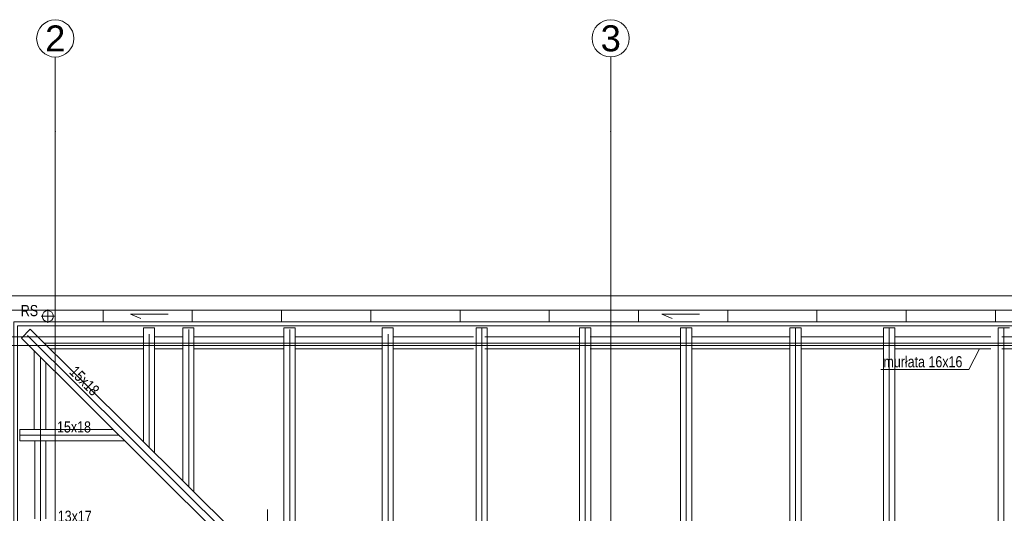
# Model space of a CAD drawing. Header units: millimetres. Extents: x -573548 to 674770, y -184010 to -47794.
# Tile 4 of 181: x 87468 to 100709, y -170793 to -164155. Entities that reach past the tile are written whole.
import ezdxf
from ezdxf.enums import TextEntityAlignment as Align

# ---------------------------------------------------------------- set-up
doc = ezdxf.new("R2010")
doc.units = ezdxf.units.MM
for name, color, linetype, lineweight in [('A.06 RZUT PODDASZA_is$0$detalokna_Nr_pióra__8', 8, 'Continuous', 9), ('A.06 RZUT PODDASZA_is$0$DIM MALY_Nr_pióra__8', 8, 'Continuous', 9), ('A.06 RZUT PODDASZA_is$0$murłata#1_Nr_pióra__7', 8, 'Continuous', 9), ('A.06 RZUT PODDASZA_is$0$Nowe_00 ZMIANY_Nr_pióra__59', 8, 'Continuous', 9), ('A.06 RZUT PODDASZA_is$0$opisy inne_Nr_pióra__1', 8, 'Continuous', 9), ('A.06 RZUT PODDASZA_is$0$OSIE_Nr_pióra__1', 8, 'Continuous', 9), ('A.06 RZUT PODDASZA_is$0$podwaliny_Nr_pióra__7', 8, 'Continuous', 9), ('A.06 RZUT PODDASZA_is$0$RURY SPUSTOWE_Nr_pióra__2', 8, 'Continuous', 9), ('A.06 RZUT PODDASZA_is$0$RURY SPUSTOWE_Nr_pióra__3', 8, 'Continuous', 9), ('A.06 RZUT PODDASZA_is$0$Structural - Grid', 8, 'Continuous', 9), ('A.06 RZUT PODDASZA_is$0$Structural - Grid_Nr_pióra__17', 8, 'Continuous', 9), ('A.06 RZUT PODDASZA_is$0$WIDOK_Nr_pióra__1', 8, 'Continuous', 9), ('A.06 RZUT PODDASZA_is$0$wiezba_Nr_pióra__2', 8, 'Continuous', 9)]:
    doc.layers.add(name, color=color, linetype=linetype, lineweight=lineweight)
doc.styles.add('A.06 RZUT PODDASZA_is$0$STYL_AUTOMATYCZNY_1', font='arial.ttf')
doc.styles.add('A.06 RZUT PODDASZA_is$0$STYL_AUTOMATYCZNY_6', font='arial.ttf', dxfattribs={"width": 0.8})

# ---------------------------------------------------------------- blocks, each defined once
blk = doc.blocks.new('A.06 RZUT PODDASZA_is$0$Standardowy znacznik osi')
at = {"layer": 'A.06 RZUT PODDASZA_is$0$Structural - Grid_Nr_pióra__17'}
for p, q in [((1000, 0), (0, 0)), ((1000, 0), (17855, 0)), ((17855, 0), (18855, 0))]:
    blk.add_line(p, q, dxfattribs=at)
for centre in [(-250, 0), (19105, 0)]:
    blk.add_circle(centre, 250, dxfattribs=at)
for p in [(1000, 0), (1000, 0), (17855, 0), (17855, 0)]:
    blk.add_point(p, dxfattribs=at)
at = {"layer": 'A.06 RZUT PODDASZA_is$0$Structural - Grid_Nr_pióra__17', "style": 'A.06 RZUT PODDASZA_is$0$STYL_AUTOMATYCZNY_1'}
for tag, p in [('AC_MarkerText_1_0', (5, -80)), ('AC_MarkerText_1_1', (19360, -80))]:
    blk.add_attdef(tag, text='', height=350, rotation=270, dxfattribs=at).set_placement(p, align=Align.TOP_CENTER)
blk = doc.blocks.new('A.06 RZUT PODDASZA_is$0$Standardowy znacznik osi_2')
at = {"layer": 'A.06 RZUT PODDASZA_is$0$Structural - Grid_Nr_pióra__17'}
for p, q in [((1000, 0), (0, 0)), ((1000, 0), (17853, 0)), ((17853, 0), (18853, 0))]:
    blk.add_line(p, q, dxfattribs=at)
for centre in [(-250, 0), (19103, 0)]:
    blk.add_circle(centre, 250, dxfattribs=at)
for p in [(1000, 0), (1000, 0), (17853, 0), (17853, 0)]:
    blk.add_point(p, dxfattribs=at)
at = {"layer": 'A.06 RZUT PODDASZA_is$0$Structural - Grid_Nr_pióra__17', "style": 'A.06 RZUT PODDASZA_is$0$STYL_AUTOMATYCZNY_1'}
for tag, p in [('AC_MarkerText_1_0', (5, -80)), ('AC_MarkerText_1_1', (19358, -80))]:
    blk.add_attdef(tag, text='', height=350, rotation=270, dxfattribs=at).set_placement(p, align=Align.TOP_CENTER)
blk = doc.blocks.new('A.06 RZUT PODDASZA_is$0$Standardowy znacznik osi_3')
at = {"layer": 'A.06 RZUT PODDASZA_is$0$Structural - Grid_Nr_pióra__17'}
blk.add_line((2962, 0), (40907, 0), dxfattribs=at)
at = {"layer": 'A.06 RZUT PODDASZA_is$0$Structural - Grid_Nr_pióra__17', "style": 'A.06 RZUT PODDASZA_is$0$STYL_AUTOMATYCZNY_1'}
for tag, p in [('AC_MarkerText_1_0', (-250, -335)), ('AC_MarkerText_1_1', (44119, -335))]:
    blk.add_attdef(tag, text='', height=350, rotation=180, dxfattribs=at).set_placement(p, align=Align.TOP_CENTER)
blk = doc.blocks.new('A.06 RZUT PODDASZA_is')
at = {"layer": 'A.06 RZUT PODDASZA_is$0$detalokna_Nr_pióra__8'}
blk.add_lwpolyline([(87417, -101263), (87417, -105505), (118397, -105505), (118397, -93155), (87390, -93155), (87390, -97553)], dxfattribs=at)
at = {"layer": 'A.06 RZUT PODDASZA_is$0$DIM MALY_Nr_pióra__8'}
for p, q in [((86530, -93305), (87823, -93305)), ((90752, -95627), (90752, -96191))]:
    blk.add_line(p, q, dxfattribs=at)
at = {"layer": 'A.06 RZUT PODDASZA_is$0$murłata#1_Nr_pióra__7'}
for p, q in [((87612, -94552), (87612, -93493)), ((87772, -94552), (87772, -93652)), ((87622, -95752), (87622, -94702)), ((87772, -95752), (87772, -94702))]:
    blk.add_line(p, q, dxfattribs=at)
at = {"layer": 'A.06 RZUT PODDASZA_is$0$Nowe_00 ZMIANY_Nr_pióra__59', "flags": 128}
blk.add_lwpolyline([(87340, -93105), (118447, -93105), (118447, -105555), (87340, -105555)], close=True, dxfattribs=at)
at = {"layer": 'A.06 RZUT PODDASZA_is$0$opisy inne_Nr_pióra__1'}
blk.add_lwpolyline([(98998, -93742), (100183, -93742), (100324, -93465)], dxfattribs=at)
at = {"layer": 'A.06 RZUT PODDASZA_is$0$OSIE_Nr_pióra__1'}
for p, q in [((87797, -93117), (87797, -92937)), ((87707, -93027), (87887, -93027)), ((89692, -95320), (89692, -93206)), ((91052, -96671), (91052, -93206)), ((93632, -93185), (93632, -105475)), ((95024, -93185), (95024, -105475)), ((96382, -93185), (96382, -98870)), ((97852, -93185), (97852, -105475)), ((99112, -93185), (99112, -105475)), ((100653, -93185), (100653, -105475)), ((87524, -93285), (93612, -99334)), ((89162, -94793), (89162, -93268)), ((92372, -97734), (92372, -93268)), ((118006, -93390), (87750, -93390)), ((87697, -97553), (87697, -93577)), ((88754, -94627), (87420, -94627))]:
    blk.add_line(p, q, dxfattribs=at)
at = {"layer": 'A.06 RZUT PODDASZA_is$0$podwaliny_Nr_pióra__7'}
for p, q in [((89082, -93305), (87675, -93305)), ((89612, -93305), (89232, -93305)), ((90972, -93305), (89762, -93305)), ((92292, -93305), (91122, -93305)), ((93522, -93305), (92442, -93305)), ((94939, -93305), (93672, -93305)), ((96307, -93305), (95089, -93305)), ((97777, -93305), (96457, -93305)), ((99037, -93305), (97927, -93305)), ((100478, -93305), (99187, -93305)), ((101968, -93305), (100628, -93305)), ((87826, -93465), (89082, -93465)), ((89232, -93465), (89612, -93465)), ((89762, -93465), (90972, -93465)), ((91122, -93465), (92292, -93465)), ((92442, -93465), (93522, -93465)), ((93672, -93465), (94939, -93465)), ((95089, -93465), (96307, -93465)), ((96457, -93465), (97777, -93465)), ((97927, -93465), (99037, -93465)), ((99187, -93465), (100478, -93465)), ((100628, -93465), (101968, -93465))]:
    blk.add_line(p, q, dxfattribs=at)
at = {"layer": 'A.06 RZUT PODDASZA_is$0$RURY SPUSTOWE_Nr_pióra__2'}
for points in [[(89416, -93001), (88909, -93001), (89046, -93060)], [(96562, -93001), (96055, -93001), (96193, -93060)]]:
    blk.add_lwpolyline(points, dxfattribs=at)
at = {"layer": 'A.06 RZUT PODDASZA_is$0$RURY SPUSTOWE_Nr_pióra__3'}
blk.add_circle((87797, -93027), 75, dxfattribs=at)
at = {"layer": 'A.06 RZUT PODDASZA_is$0$WIDOK_Nr_pióra__1'}
for p, q in [((88540, -93105), (88540, -92945)), ((89740, -93105), (89740, -92945)), ((90940, -93105), (90940, -92945)), ((92140, -93105), (92140, -92945)), ((93340, -93105), (93340, -92945)), ((94540, -93105), (94540, -92945)), ((95740, -93105), (95740, -92945)), ((96940, -93105), (96940, -92945)), ((98140, -93105), (98140, -92945)), ((99340, -93105), (99340, -92945)), ((100540, -93105), (100540, -92945))]:
    blk.add_line(p, q, dxfattribs=at)
for points in [[(82037, -101263), (82037, -105423), (87017, -105423), (87017, -105905), (118797, -105905), (118797, -92755), (86990, -92755), (86990, -93503), (80495, -93503), (80495, -97553)], [(87207, -105383), (87207, -105715), (118607, -105715), (118607, -92945), (87180, -92945), (87180, -97553)], [(87367, -101263), (87367, -105555), (118447, -105555), (118447, -93105), (87340, -93105), (87340, -97553)]]:
    blk.add_lwpolyline(points, dxfattribs=at)
at = {"layer": 'A.06 RZUT PODDASZA_is$0$wiezba_Nr_pióra__2'}
for p, q in [((87560, -93202), (87441, -93322)), ((87560, -93202), (93557, -99159)), ((93557, -93185), (93557, -105475)), ((93707, -93185), (93557, -93185)), ((93707, -93185), (93707, -105475)), ((94949, -93185), (94949, -105475)), ((95099, -93185), (94949, -93185)), ((95099, -93185), (95099, -105475)), ((96307, -93185), (96307, -98870)), ((96457, -93185), (96307, -93185)), ((96457, -93185), (96457, -98870)), ((97777, -93185), (97777, -105475)), ((97927, -93185), (97777, -93185)), ((97927, -93185), (97927, -105475)), ((99037, -93185), (99037, -105475)), ((99187, -93185), (99037, -93185)), ((99187, -93185), (99187, -105475)), ((100578, -93185), (100578, -105475)), ((100728, -93185), (100578, -93185)), ((87441, -93322), (93492, -99334)), ((88679, -94552), (87420, -94552)), ((87420, -94552), (87420, -94702)), ((88830, -94702), (87420, -94702))]:
    blk.add_line(p, q, dxfattribs=at)
for points in [[(89082, -94714), (89082, -93185), (89232, -93185), (89232, -94863)], [(89612, -95240), (89612, -93185), (89762, -93185), (89762, -95389)], [(90972, -96584), (90972, -93185), (91122, -93185), (91122, -96733)], [(92292, -97903), (92292, -93185), (92442, -93185), (92442, -98052)]]:
    blk.add_lwpolyline(points, dxfattribs=at)
at = {"layer": 'A.06 RZUT PODDASZA_is$0$Structural - Grid'}
ref = blk.add_blockref('A.06 RZUT PODDASZA_is$0$Standardowy znacznik osi_2', (87897, -108395), dxfattribs=dict(at, zscale=1000, rotation=90))
ref.add_attrib('AC_MarkerText_1', '2', dxfattribs={"layer": 'A.06 RZUT PODDASZA_is$0$Structural - Grid_Nr_pióra__17', "color": 20, "lineweight": 15, "true_color": 0xf73328, "height": 350, "style": 'A.06 RZUT PODDASZA_is$0$STYL_AUTOMATYCZNY_1'}).set_placement((87897, -108470), align=Align.TOP_CENTER)
ref.add_attrib('AC_MarkerText_1_1', '2', dxfattribs={"layer": 'A.06 RZUT PODDASZA_is$0$Structural - Grid_Nr_pióra__17', "color": 20, "lineweight": 15, "true_color": 0xf73328, "height": 350, "style": 'A.06 RZUT PODDASZA_is$0$STYL_AUTOMATYCZNY_1'}).set_placement((87897, -89117), align=Align.TOP_CENTER)
ref = blk.add_blockref('A.06 RZUT PODDASZA_is$0$Standardowy znacznik osi', (95367, -108395), dxfattribs=dict(at, zscale=1000, rotation=90))
ref.add_attrib('AC_MarkerText_1', '3', dxfattribs={"layer": 'A.06 RZUT PODDASZA_is$0$Structural - Grid_Nr_pióra__17', "color": 20, "lineweight": 15, "true_color": 0xf73328, "height": 350, "style": 'A.06 RZUT PODDASZA_is$0$STYL_AUTOMATYCZNY_1'}).set_placement((95367, -108470), align=Align.TOP_CENTER)
ref.add_attrib('AC_MarkerText_1_1', '3', dxfattribs={"layer": 'A.06 RZUT PODDASZA_is$0$Structural - Grid_Nr_pióra__17', "color": 20, "lineweight": 15, "true_color": 0xf73328, "height": 350, "style": 'A.06 RZUT PODDASZA_is$0$STYL_AUTOMATYCZNY_1'}).set_placement((95367, -89115), align=Align.TOP_CENTER)
at = {"layer": 'A.06 RZUT PODDASZA_is$0$Structural - Grid', "zscale": 1000, "rotation": 180}
blk.add_blockref('A.06 RZUT PODDASZA_is$0$Standardowy znacznik osi_3', (121687, -93420), dxfattribs=at)
at = {"layer": 'A.06 RZUT PODDASZA_is$0$opisy inne_Nr_pióra__1', "char_height": 150, "attachment_point": 5, "style": 'A.06 RZUT PODDASZA_is$0$STYL_AUTOMATYCZNY_6'}
for s, insert in [('\\A1;{\\pqc;\\fArial|b0|i0|c238|p0;\\W0.800000;RS}', (87550, -92953)), ('\\A1;{\\pqc;\\fArial|b0|i0|c238|p0;\\W0.800000;murłata 16x16}', (99565, -93641)), ('\\A1;{\\pqc;\\fArial|b0|i0|c238|p0;\\W0.800000;15x18}', (88149, -94517)), ('\\A1;{\\pqc;\\fArial|b0|i0|c238|p0;\\W0.800000;13x17}', (88159, -95718))]:
    blk.add_mtext(s, dxfattribs=dict(at, insert=insert))
at = {"layer": 'A.06 RZUT PODDASZA_is$0$opisy inne_Nr_pióra__1', "insert": (88290, -93896), "char_height": 150, "attachment_point": 5, "rotation": 314.8515, "style": 'A.06 RZUT PODDASZA_is$0$STYL_AUTOMATYCZNY_6'}
blk.add_mtext('\\A1;{\\pqc;\\fArial|b0|i0|c238|p0;\\W0.800000;15x18}', dxfattribs=at)

msp = doc.modelspace()

# ---------------------------------------------------------------- block references
at = {"color": 150}
msp.add_blockref('A.06 RZUT PODDASZA_is', (49.407, -75115), dxfattribs=at)

doc.saveas('drawing.dxf')
